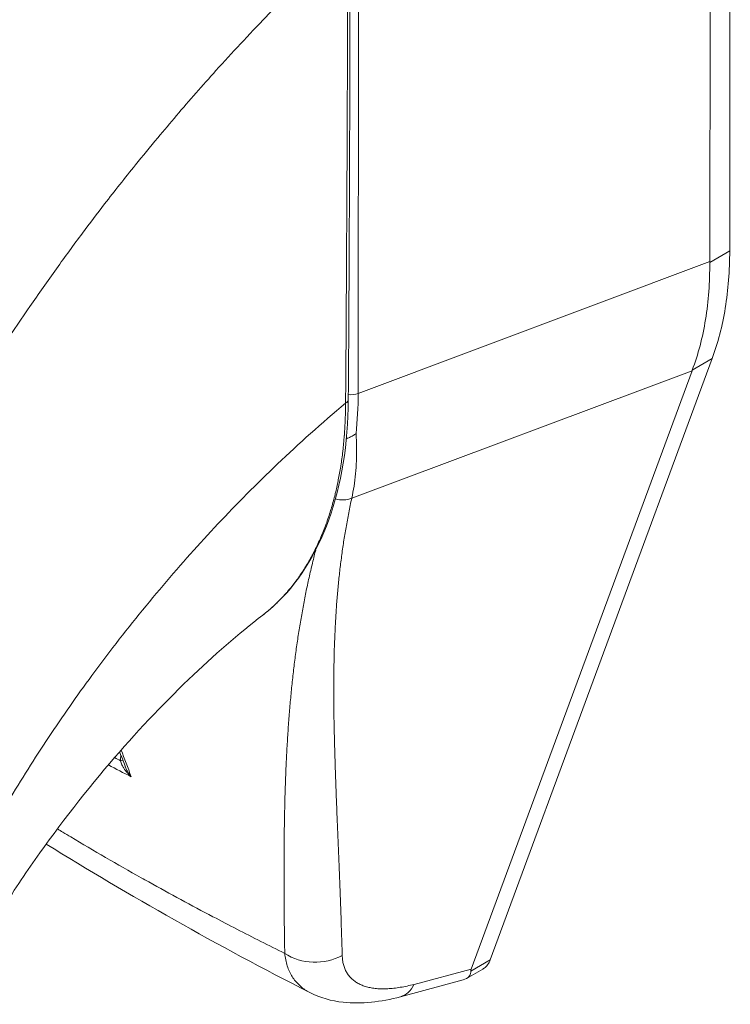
# Model space of a CAD drawing. Header units: inches. Extents: x 24 to 421, y 8 to 260.
# Tile 45 of 56: x 405.982 to 406.954, y 121.594 to 122.942. Entities that reach past the tile are written whole.
import ezdxf

# ---------------------------------------------------------------- set-up
doc = ezdxf.new("R2010")
doc.units = ezdxf.units.IN
doc.header["$LTSCALE"] = 26
doc.header["$MEASUREMENT"] = 0
doc.layers.add('Visible (ANSI)', color=7, linetype='Continuous', lineweight=5)
doc.layers.add('Visible Narrow (ANSI)', color=7, linetype='Continuous', lineweight=5)

msp = doc.modelspace()

# ---------------------------------------------------------------- linework, layer by layer
at = {"layer": 'Visible (ANSI)'}
for p, q in [((406.9535, 122.6254), (406.9543, 123.3844)), ((406.9261, 122.6106), (406.927, 123.3631)), ((406.2545, 122.8766), (406.2545, 122.8766)), ((406.2417, 122.8624), (406.2417, 122.8623)), ((406.6258, 121.6554), (406.9296, 122.478)), ((406.5996, 121.6426), (406.9019, 122.4614)), ((406.3144, 122.1269), (406.3144, 122.1269)), ((406.0791, 122.0423), (406.0791, 122.0423)), ((406.5931, 121.6296), (406.6157, 121.6426)), ((406.5028, 121.6047), (406.5885, 121.6277)), ((406.3787, 121.6105), (406.3787, 121.6105))]:
    msp.add_line(p, q, dxfattribs=at)
for centre, major_axis, ratio, start_param, end_param in [((405.9453, 122.9295), (-0.29, 0.5023), 0.57735, 4.402829, 4.402831), ((405.909, 122.9086), (0.3753, -0.6501), 0.57735, 6.173413, 6.173453), ((405.909, 122.9086), (0.3924, -0.6796), 0.57735, 6.053598, 6.053636), ((406.8663, 121.7728), (-0.2668, -0.1343), 0.106992, 6.16902, 6.237848)]:
    msp.add_ellipse(centre, major_axis=major_axis, ratio=ratio, start_param=start_param, end_param=end_param, dxfattribs=at)
for points in [[(406.4339, 123.0596), (406.4337, 122.8466), (406.433, 122.6338), (406.4315, 122.4215)], [(406.9261, 122.6106), (406.9261, 122.6103), (406.9261, 122.61), (406.9261, 122.6096)], [(406.9022, 122.4622), (406.9021, 122.4619), (406.902, 122.4617), (406.9019, 122.4614)], [(406.1259, 121.9203), (406.1235, 121.9268), (406.121, 121.9334), (406.1185, 121.9399)], [(406.3787, 121.6105), (406.2524, 121.675), (406.1315, 121.743), (406.0181, 121.8137)]]:
    msp.add_open_spline(points, degree=3, dxfattribs=at)
for points, knots in [([(406.9535, 122.6254), (406.9535, 122.5981), (406.9514, 122.5719), (406.9434, 122.5224), (406.9374, 122.4993), (406.9296, 122.478)], [0, 0, 0, 0, 0.294946, 0.294946, 0.5898921, 0.5898921, 0.5898921, 0.5898921]), ([(406.9022, 122.4622), (406.9103, 122.4836), (406.9164, 122.5068), (406.9245, 122.5563), (406.9264, 122.5824), (406.9261, 122.6096)], [-0.5896434, -0.5896434, -0.5896434, -0.5896434, -0.2948439, -0.2948439, 0, 0, 0, 0]), ([(406.4315, 122.4215), (406.4311, 122.3613), (406.4221, 122.3052), (406.3877, 122.21), (406.3621, 122.1695), (406.3247, 122.1352), (406.3196, 122.1309), (406.3144, 122.1269)], [0, 0, 0, 0, 0.647397, 0.647397, 1.290887, 1.290887, 1.387391, 1.387391, 1.387391, 1.387391]), ([(406.4288, 122.3683), (406.4299, 122.3687), (406.431, 122.3691), (406.4337, 122.3703), (406.4354, 122.371), (406.4384, 122.3727), (406.4399, 122.3736), (406.4415, 122.3749), (406.4418, 122.3751), (406.4421, 122.3753)], [0.02324977, 0.02324977, 0.02324977, 0.02324977, 0.03464891, 0.03464891, 0.05076492, 0.05076492, 0.06565697, 0.06565697, 0.06905546, 0.06905546, 0.06905546, 0.06905546]), ([(406.3144, 122.1269), (406.2822, 122.102), (406.2474, 122.072), (406.1766, 122.0041), (406.1399, 121.9651), (406.0667, 121.8794), (406.0297, 121.8313), (405.9792, 121.7583), (405.9627, 121.7329), (405.9474, 121.708)], [0, 0, 0, 0, 0.448146, 0.448146, 0.920661, 0.920661, 1.442505, 1.442505, 1.718271, 1.718271, 1.718271, 1.718271]), ([(406.6258, 121.6554), (406.6249, 121.6528), (406.6226, 121.6484), (406.6188, 121.6446), (406.6164, 121.643), (406.6157, 121.6426)], [0, 0, 0, 0, 0.1629274, 0.3097424, 0.3634826, 0.3634826, 0.3634826, 0.3634826]), ([(406.5885, 121.6277), (406.5922, 121.6287), (406.5951, 121.6305), (406.5988, 121.6353), (406.5993, 121.6379), (406.5991, 121.6399)], [-0.07747124, -0.07747124, -0.07747124, -0.07747124, -0.03979196, -0.03979196, 0, 0, 0, 0]), ([(406.5028, 121.6047), (406.4761, 121.5976), (406.4496, 121.5944), (406.4087, 121.5989), (406.393, 121.6032), (406.3787, 121.6105)], [0, 0, 0, 0, 0.2801977, 0.2801977, 0.4563512, 0.4563512, 0.4563512, 0.4563512])]:
    msp.add_open_spline(points, degree=3, knots=knots, dxfattribs=at)
at = {"layer": 'Visible Narrow (ANSI)'}
for p, q in [((406.445, 122.4303), (406.4457, 123.0854)), ((406.9535, 122.6254), (406.9261, 122.6096)), ((406.445, 122.4303), (406.9261, 122.6106)), ((405.9939, 122.5467), (405.9939, 122.5467)), ((406.9296, 122.478), (406.9022, 122.4622)), ((406.4362, 122.287), (406.9019, 122.4614)), ((406.2308, 122.2277), (406.2308, 122.2277)), ((406.3881, 122.2207), (406.3881, 122.2207)), ((406.081, 122.045), (406.081, 122.045)), ((406.6258, 121.6554), (406.5991, 121.6399)), ((406.5216, 121.6217), (406.5996, 121.6426))]:
    msp.add_line(p, q, dxfattribs=at)
for centre, major_axis, ratio, start_param, end_param in [((405.9092, 122.9086), (-0.2814, 0.4874), 0.57735, 4.361503, 4.361504), ((405.909, 122.9086), (0.2679, -0.464), 0.57735, 1.189663, 1.189665), ((406.4352, 122.4384), (0.0171, 0), 0.578085, 4.269938, 4.269976), ((406.4352, 122.4384), (0.0171, 0), 0.578085, 4.497121, 5.323892), ((406.0189, 122.6794), (-0.3002, 0.5258), 0.575072, 3.81352, 3.928358), ((406.4213, 122.4216), (0.0102, -0.0001), 0.581904, 5.407783, 6.283185), ((406.421, 122.3088), (-0.0276, 0.0084), 0.824437, 1.565358, 2.377313), ((405.9298, 121.9523), (-0.0981, -0.1699), 0.57735, 2.326839, 2.3269), ((405.9177, 121.9593), (-0.0896, -0.1551), 0.57735, 2.051131, 2.051428), ((406.1139, 121.929), (-0.0102, -0.0002), 0.176273, 2.184863, 2.654042), ((406.3867, 121.7101), (-0.0682, -0.0019), 0.852585, 0.880135, 2.111048), ((406.4851, 121.6707), (0.0177, -0.0659), 0.593437, 6.283184, 6.873718)]:
    msp.add_ellipse(centre, major_axis=major_axis, ratio=ratio, start_param=start_param, end_param=end_param, dxfattribs=at)
for points, knots in [([(405.8651, 122.3423), (405.867, 122.3458), (405.8691, 122.3493), (405.8711, 122.3528), (405.886, 122.3785), (405.9018, 122.4047), (405.9188, 122.432), (405.921, 122.4355), (405.9233, 122.4391), (405.9255, 122.4427), (405.9404, 122.4663), (405.9562, 122.4907), (405.9724, 122.5149), (405.98, 122.5263), (405.9878, 122.5378), (405.9955, 122.549), (406.0077, 122.5667), (406.0199, 122.584), (406.032, 122.6009), (406.0439, 122.6175), (406.0557, 122.6336), (406.0675, 122.6494), (406.0777, 122.663), (406.0878, 122.6763), (406.098, 122.6896), (406.1117, 122.7073), (406.1256, 122.7249), (406.1402, 122.7429), (406.1501, 122.7551), (406.1603, 122.7676), (406.1708, 122.7802), (406.1874, 122.8002), (406.2049, 122.8206), (406.2232, 122.8414), (406.232, 122.8515), (406.2411, 122.8617), (406.2504, 122.872), (406.2722, 122.8962), (406.2952, 122.9209), (406.3194, 122.946), (406.3252, 122.952), (406.331, 122.958), (406.3369, 122.964), (406.3664, 122.994), (406.3975, 123.0245), (406.4306, 123.0553)], [0, 0, 0, 0, 0.0152892, 0.0152892, 0.0152892, 0.1281656, 0.1281656, 0.1281656, 0.1428571, 0.1428571, 0.1428571, 0.2397281, 0.2397281, 0.2397281, 0.2857143, 0.2857143, 0.2857143, 0.3578831, 0.3578831, 0.3578831, 0.4285714, 0.4285714, 0.4285714, 0.4897426, 0.4897426, 0.4897426, 0.5714286, 0.5714286, 0.5714286, 0.6267197, 0.6267197, 0.6267197, 0.7142857, 0.7142857, 0.7142857, 0.756805, 0.756805, 0.756805, 0.8571429, 0.8571429, 0.8571429, 0.8810186, 0.8810186, 0.8810186, 1, 1, 1, 1]), ([(406.4278, 122.4169), (406.4282, 122.4692), (406.4286, 122.5216), (406.4288, 122.5716), (406.4291, 122.6217), (406.4294, 122.6695), (406.4296, 122.7206), (406.4299, 122.7717), (406.4301, 122.8263), (406.4303, 122.8812), (406.4304, 122.9361), (406.4305, 122.9914), (406.4306, 123.0553)], [0, 0, 0, 0, 0.25, 0.25, 0.25, 0.5, 0.5, 0.5, 0.75, 0.75, 0.75, 1, 1, 1, 1]), ([(405.8931, 121.7393), (405.9055, 121.7642), (405.9192, 121.7903), (405.9349, 121.8182), (405.9505, 121.8462), (405.968, 121.876), (405.9863, 121.9053), (406.0045, 121.9346), (406.0234, 121.9633), (406.0429, 121.9915), (406.0624, 122.0197), (406.0824, 122.0474), (406.1051, 122.077), (406.1277, 122.1067), (406.1531, 122.1382), (406.178, 122.1676), (406.2029, 122.1971), (406.2274, 122.2244), (406.2531, 122.2517), (406.2788, 122.279), (406.3058, 122.3063), (406.3348, 122.3339), (406.3638, 122.3614), (406.3948, 122.3894), (406.4278, 122.4169)], [0, 0, 0, 0, 0.125, 0.125, 0.125, 0.25, 0.25, 0.25, 0.375, 0.375, 0.375, 0.5, 0.5, 0.5, 0.625, 0.625, 0.625, 0.75, 0.75, 0.75, 0.875, 0.875, 0.875, 1, 1, 1, 1]), ([(406.3144, 122.1269), (406.3146, 122.1271), (406.3149, 122.1272), (406.3151, 122.1274), (406.3161, 122.1282), (406.3172, 122.129), (406.3182, 122.1299), (406.3223, 122.1332), (406.3264, 122.1368), (406.3305, 122.1406), (406.3315, 122.1415), (406.3325, 122.1425), (406.3335, 122.1434), (406.3377, 122.1475), (406.3418, 122.1518), (406.3458, 122.1563), (406.3466, 122.1572), (406.3475, 122.1582), (406.3484, 122.1592), (406.3523, 122.1638), (406.3561, 122.1685), (406.3597, 122.1733), (406.3604, 122.1743), (406.3611, 122.1753), (406.3618, 122.1763), (406.3654, 122.1812), (406.3689, 122.1864), (406.3721, 122.1916), (406.3727, 122.1926), (406.3733, 122.1935), (406.3739, 122.1944), (406.3772, 122.1998), (406.3803, 122.2053), (406.3832, 122.2109), (406.3837, 122.2118), (406.3841, 122.2127), (406.3846, 122.2136), (406.3875, 122.2193), (406.3903, 122.2251), (406.3928, 122.231), (406.3932, 122.2318), (406.3936, 122.2326), (406.3939, 122.2334), (406.3965, 122.2394), (406.3989, 122.2455), (406.4011, 122.2516), (406.4014, 122.2523), (406.4016, 122.253), (406.4019, 122.2538), (406.4041, 122.26), (406.4062, 122.2663), (406.408, 122.2723), (406.4082, 122.273), (406.4084, 122.2736), (406.4085, 122.2742), (406.4104, 122.2803), (406.4119, 122.2861), (406.4134, 122.2919), (406.4135, 122.2924), (406.4136, 122.2929), (406.4137, 122.2934), (406.4151, 122.2992), (406.4164, 122.3049), (406.4176, 122.3107), (406.4177, 122.3111), (406.4178, 122.3115), (406.4178, 122.3119), (406.419, 122.3179), (406.4201, 122.3241), (406.4211, 122.3303), (406.4212, 122.3306), (406.4212, 122.331), (406.4213, 122.3313), (406.4223, 122.3377), (406.4232, 122.3442), (406.424, 122.3509), (406.424, 122.3511), (406.424, 122.3513), (406.424, 122.3516), (406.4248, 122.3584), (406.4255, 122.3653), (406.426, 122.3725), (406.4261, 122.3726), (406.4261, 122.3728), (406.4261, 122.3729), (406.4266, 122.3802), (406.4271, 122.3877), (406.4273, 122.3951), (406.4276, 122.4026), (406.4278, 122.4098), (406.4278, 122.4169)], [0.7009016, 0.7009016, 0.7009016, 0.7009016, 0.7017394, 0.7017394, 0.7017394, 0.7058824, 0.7058824, 0.7058824, 0.7216774, 0.7216774, 0.7216774, 0.7254902, 0.7254902, 0.7254902, 0.7415813, 0.7415813, 0.7415813, 0.745098, 0.745098, 0.745098, 0.7614429, 0.7614429, 0.7614429, 0.7647059, 0.7647059, 0.7647059, 0.781345, 0.781345, 0.781345, 0.7843137, 0.7843137, 0.7843137, 0.8012383, 0.8012383, 0.8012383, 0.8039216, 0.8039216, 0.8039216, 0.8211313, 0.8211313, 0.8211313, 0.8235294, 0.8235294, 0.8235294, 0.841031, 0.841031, 0.841031, 0.8431373, 0.8431373, 0.8431373, 0.8609352, 0.8609352, 0.8609352, 0.8627451, 0.8627451, 0.8627451, 0.8808002, 0.8808002, 0.8808002, 0.8823529, 0.8823529, 0.8823529, 0.9006992, 0.9006992, 0.9006992, 0.9019608, 0.9019608, 0.9019608, 0.9206058, 0.9206058, 0.9206058, 0.9215686, 0.9215686, 0.9215686, 0.9404978, 0.9404978, 0.9404978, 0.9411765, 0.9411765, 0.9411765, 0.9603964, 0.9603964, 0.9603964, 0.9607843, 0.9607843, 0.9607843, 0.9802899, 0.9802899, 0.9802899, 1, 1, 1, 1]), ([(406.4421, 122.3753), (406.4425, 122.3689), (406.4428, 122.3626), (406.4428, 122.3564), (406.4429, 122.3502), (406.4428, 122.3441), (406.4426, 122.338), (406.4424, 122.332), (406.442, 122.3261), (406.4414, 122.3203), (406.4409, 122.3145), (406.4402, 122.3089), (406.4393, 122.3033), (406.4384, 122.2977), (406.4374, 122.2923), (406.4362, 122.287)], [0, 0, 0, 0, 0.2, 0.2, 0.2, 0.4, 0.4, 0.4, 0.6, 0.6, 0.6, 0.8, 0.8, 0.8, 1, 1, 1, 1]), ([(406.4362, 122.287), (406.4347, 122.2803), (406.4334, 122.2736), (406.4321, 122.267), (406.4308, 122.2603), (406.4296, 122.2537), (406.4284, 122.247), (406.4272, 122.2404), (406.4262, 122.2338), (406.4251, 122.2272), (406.4241, 122.2205), (406.4232, 122.2139), (406.4223, 122.2073), (406.4214, 122.2006), (406.4206, 122.194), (406.4198, 122.1874), (406.4191, 122.1807), (406.4184, 122.1741), (406.4177, 122.1674), (406.4171, 122.1607), (406.4165, 122.154), (406.4159, 122.1473), (406.4154, 122.1406), (406.4149, 122.1339), (406.4145, 122.1271), (406.4141, 122.1203), (406.4137, 122.1135), (406.4134, 122.1066), (406.4131, 122.0998), (406.4128, 122.0929), (406.4125, 122.086), (406.4123, 122.079), (406.4121, 122.072), (406.412, 122.0649), (406.4118, 122.0579), (406.4117, 122.0508), (406.4116, 122.0436), (406.4116, 122.0364), (406.4116, 122.0291), (406.4116, 122.0217), (406.4116, 122.0144), (406.4116, 122.007), (406.4117, 121.9994), (406.4118, 121.9919), (406.4119, 121.9843), (406.412, 121.9766), (406.4122, 121.9688), (406.4124, 121.961), (406.4126, 121.953), (406.4128, 121.9451), (406.413, 121.937), (406.4133, 121.9288), (406.4135, 121.9206), (406.4138, 121.9122), (406.4141, 121.9037), (406.4144, 121.8952), (406.4147, 121.8866), (406.4151, 121.8778), (406.4154, 121.869), (406.4158, 121.86), (406.4161, 121.8508), (406.4165, 121.8416), (406.4169, 121.8323), (406.4173, 121.8227), (406.4177, 121.8132), (406.4181, 121.8034), (406.4185, 121.7935), (406.4189, 121.7835), (406.4193, 121.7733), (406.4197, 121.7628), (406.4201, 121.7524), (406.4205, 121.7417), (406.4209, 121.7307), (406.4213, 121.7197), (406.4217, 121.7085), (406.4221, 121.6969), (406.4225, 121.6853), (406.4228, 121.6734), (406.4231, 121.6612)], [0, 0, 0, 0, 0.038462, 0.038462, 0.038462, 0.076923, 0.076923, 0.076923, 0.115385, 0.115385, 0.115385, 0.153846, 0.153846, 0.153846, 0.192308, 0.192308, 0.192308, 0.230769, 0.230769, 0.230769, 0.269231, 0.269231, 0.269231, 0.307692, 0.307692, 0.307692, 0.346154, 0.346154, 0.346154, 0.384615, 0.384615, 0.384615, 0.423077, 0.423077, 0.423077, 0.461538, 0.461538, 0.461538, 0.5, 0.5, 0.5, 0.538462, 0.538462, 0.538462, 0.576923, 0.576923, 0.576923, 0.615385, 0.615385, 0.615385, 0.653846, 0.653846, 0.653846, 0.692308, 0.692308, 0.692308, 0.730769, 0.730769, 0.730769, 0.769231, 0.769231, 0.769231, 0.807692, 0.807692, 0.807692, 0.846154, 0.846154, 0.846154, 0.884615, 0.884615, 0.884615, 0.923077, 0.923077, 0.923077, 0.961538, 0.961538, 0.961538, 1, 1, 1, 1]), ([(406.3869, 122.216), (406.3862, 122.2134), (406.3855, 122.2108), (406.3849, 122.2081), (406.3832, 122.2015), (406.3816, 122.1948), (406.38, 122.1881), (406.3785, 122.1814), (406.377, 122.1747), (406.3755, 122.168), (406.3741, 122.1613), (406.3727, 122.1546), (406.3714, 122.1478), (406.3701, 122.1411), (406.3689, 122.1343), (406.3677, 122.1275), (406.3665, 122.1207), (406.3653, 122.1139), (406.3642, 122.107), (406.3631, 122.1001), (406.3621, 122.0932), (406.3611, 122.0863), (406.3601, 122.0793), (406.3591, 122.0723), (406.3582, 122.0652), (406.3573, 122.0582), (406.3565, 122.051), (406.3557, 122.0439), (406.3549, 122.0367), (406.3541, 122.0294), (406.3534, 122.0221), (406.3527, 122.0147), (406.352, 122.0073), (406.3514, 121.9998), (406.3507, 121.9923), (406.3502, 121.9847), (406.3496, 121.977), (406.3491, 121.9693), (406.3485, 121.9615), (406.3481, 121.9536), (406.3476, 121.9457), (406.3472, 121.9376), (406.3468, 121.9295), (406.3464, 121.9213), (406.346, 121.913), (406.3457, 121.9046), (406.3454, 121.8961), (406.3451, 121.8875), (406.3448, 121.8788), (406.3446, 121.87), (406.3444, 121.8611), (406.3442, 121.852), (406.344, 121.8429), (406.3439, 121.8337), (406.3438, 121.8242), (406.3437, 121.8147), (406.3436, 121.8051), (406.3435, 121.7952), (406.3435, 121.7853), (406.3435, 121.7752), (406.3435, 121.7648), (406.3435, 121.7544), (406.3436, 121.7438), (406.3436, 121.733), (406.3437, 121.7221), (406.3438, 121.7109), (406.344, 121.6995), (406.3441, 121.688), (406.3443, 121.6762), (406.3445, 121.6641)], [0.1387544, 0.1387544, 0.1387544, 0.1387544, 0.1538462, 0.1538462, 0.1538462, 0.1923077, 0.1923077, 0.1923077, 0.2307692, 0.2307692, 0.2307692, 0.2692308, 0.2692308, 0.2692308, 0.3076923, 0.3076923, 0.3076923, 0.3461538, 0.3461538, 0.3461538, 0.3846154, 0.3846154, 0.3846154, 0.4230769, 0.4230769, 0.4230769, 0.4615385, 0.4615385, 0.4615385, 0.5, 0.5, 0.5, 0.5384615, 0.5384615, 0.5384615, 0.5769231, 0.5769231, 0.5769231, 0.6153846, 0.6153846, 0.6153846, 0.6538462, 0.6538462, 0.6538462, 0.6923077, 0.6923077, 0.6923077, 0.7307692, 0.7307692, 0.7307692, 0.7692308, 0.7692308, 0.7692308, 0.8076923, 0.8076923, 0.8076923, 0.8461538, 0.8461538, 0.8461538, 0.8846154, 0.8846154, 0.8846154, 0.9230769, 0.9230769, 0.9230769, 0.9615385, 0.9615385, 0.9615385, 1, 1, 1, 1]), ([(406.1344, 121.9057), (406.1331, 121.9069), (406.1319, 121.908), (406.1308, 121.9092), (406.1297, 121.9103), (406.1287, 121.9115), (406.1277, 121.9126), (406.1268, 121.9137), (406.126, 121.9148), (406.1252, 121.9158), (406.1245, 121.9169), (406.1238, 121.918), (406.1233, 121.919), (406.1227, 121.92), (406.1221, 121.921), (406.1217, 121.922), (406.1212, 121.923), (406.1209, 121.9239), (406.1205, 121.9249), (406.1202, 121.9258), (406.12, 121.9267), (406.1198, 121.9276)], [0, 0, 0, 0, 0.1428571, 0.1428571, 0.1428571, 0.2857143, 0.2857143, 0.2857143, 0.4285714, 0.4285714, 0.4285714, 0.5714286, 0.5714286, 0.5714286, 0.7142857, 0.7142857, 0.7142857, 0.8571429, 0.8571429, 0.8571429, 0.9999993, 0.9999993, 0.9999993, 0.9999993]), ([(406.1344, 121.9057), (406.1332, 121.9072), (406.1321, 121.9087), (406.1311, 121.9102), (406.1301, 121.9117), (406.1293, 121.9131), (406.1285, 121.9145), (406.1278, 121.9159), (406.1271, 121.9173), (406.1266, 121.9187), (406.1264, 121.9192), (406.1261, 121.9197), (406.1259, 121.9203)], [0.0000004, 0.0000004, 0.0000004, 0.0000004, 0.1666667, 0.1666667, 0.1666667, 0.3333333, 0.3333333, 0.3333333, 0.5, 0.5, 0.5, 0.5673985, 0.5673985, 0.5673985, 0.5673985]), ([(406.3445, 121.6641), (406.3226, 121.6749), (406.3009, 121.6859), (406.2791, 121.6972), (406.2682, 121.7028), (406.2573, 121.7084), (406.2463, 121.7142), (406.2171, 121.7296), (406.1876, 121.7455), (406.1584, 121.7618), (406.1549, 121.7637), (406.1514, 121.7657), (406.1479, 121.7676), (406.1153, 121.7859), (406.0832, 121.8045), (406.0516, 121.8234), (406.048, 121.8255), (406.0443, 121.8277), (406.0407, 121.8299), (406.0382, 121.8314), (406.0358, 121.8329), (406.0333, 121.8344)], [0, 0, 0, 0, 0.1332987, 0.1332987, 0.1332987, 0.2, 0.2, 0.2, 0.378562, 0.378562, 0.378562, 0.4, 0.4, 0.4, 0.6, 0.6, 0.6, 0.6231445, 0.6231445, 0.6231445, 0.638917, 0.638917, 0.638917, 0.638917]), ([(406.3445, 121.6641), (406.3448, 121.661), (406.3452, 121.6581), (406.3458, 121.6552), (406.3464, 121.6523), (406.3471, 121.6496), (406.348, 121.6469), (406.3489, 121.6443), (406.3498, 121.6417), (406.351, 121.6393), (406.3521, 121.6368), (406.3533, 121.6345), (406.3547, 121.6323), (406.3561, 121.6301), (406.3576, 121.628), (406.3592, 121.626), (406.3609, 121.624), (406.3626, 121.6221), (406.3645, 121.6204), (406.3664, 121.6186), (406.3683, 121.617), (406.3705, 121.6155), (406.3726, 121.614), (406.3748, 121.6126), (406.3771, 121.6113), (406.3776, 121.611), (406.3781, 121.6107), (406.3787, 121.6105)], [0, 0, 0, 0, 0.0555556, 0.0555556, 0.0555556, 0.1111111, 0.1111111, 0.1111111, 0.1666667, 0.1666667, 0.1666667, 0.2222222, 0.2222222, 0.2222222, 0.2777778, 0.2777778, 0.2777778, 0.3333333, 0.3333333, 0.3333333, 0.3888889, 0.3888889, 0.3888889, 0.4444444, 0.4444444, 0.4444444, 0.4563826, 0.4563826, 0.4563826, 0.4563826]), ([(406.4231, 121.6612), (406.4232, 121.659), (406.4234, 121.6569), (406.4237, 121.6548), (406.4239, 121.6527), (406.4243, 121.6507), (406.4248, 121.6488), (406.4253, 121.6469), (406.4259, 121.6451), (406.4266, 121.6433), (406.4274, 121.6415), (406.4282, 121.6398), (406.4291, 121.6382), (406.43, 121.6366), (406.4311, 121.6351), (406.4322, 121.6337), (406.4333, 121.6322), (406.4346, 121.6309), (406.4359, 121.6296), (406.4372, 121.6283), (406.4386, 121.6271), (406.4402, 121.626), (406.4417, 121.6249), (406.4433, 121.6239), (406.4451, 121.6229), (406.4468, 121.622), (406.4486, 121.6211), (406.4505, 121.6204), (406.4524, 121.6196), (406.4544, 121.6189), (406.4565, 121.6183), (406.4586, 121.6178), (406.4607, 121.6173), (406.463, 121.6169), (406.4652, 121.6165), (406.4676, 121.6161), (406.47, 121.6159), (406.4724, 121.6157), (406.4749, 121.6156), (406.4775, 121.6155), (406.4801, 121.6155), (406.4828, 121.6155), (406.4855, 121.6157), (406.4882, 121.6158), (406.491, 121.616), (406.4939, 121.6163), (406.4968, 121.6167), (406.4997, 121.6171), (406.5027, 121.6176), (406.5058, 121.6181), (406.5088, 121.6187), (406.512, 121.6194), (406.5151, 121.6201), (406.5183, 121.6209), (406.5216, 121.6217)], [0, 0, 0, 0, 0.055556, 0.055556, 0.055556, 0.111111, 0.111111, 0.111111, 0.166667, 0.166667, 0.166667, 0.222222, 0.222222, 0.222222, 0.277778, 0.277778, 0.277778, 0.333333, 0.333333, 0.333333, 0.388889, 0.388889, 0.388889, 0.444444, 0.444444, 0.444444, 0.5, 0.5, 0.5, 0.555556, 0.555556, 0.555556, 0.611111, 0.611111, 0.611111, 0.666667, 0.666667, 0.666667, 0.722222, 0.722222, 0.722222, 0.777778, 0.777778, 0.777778, 0.833333, 0.833333, 0.833333, 0.888889, 0.888889, 0.888889, 0.944444, 0.944444, 0.944444, 1, 1, 1, 1])]:
    msp.add_open_spline(points, degree=3, knots=knots, dxfattribs=at)
for points in [[(406.1198, 121.9276), (406.117, 121.9291), (406.1143, 121.9305), (406.1116, 121.9319)], [(406.1198, 121.9276), (406.1197, 121.9301), (406.1199, 121.9326), (406.1203, 121.9352)], [(406.1206, 121.9423), (406.1252, 121.9304), (406.1297, 121.9182), (406.1344, 121.9057)], [(406.1344, 121.9057), (406.1239, 121.9111), (406.1134, 121.9165), (406.1031, 121.922)]]:
    msp.add_open_spline(points, degree=3, dxfattribs=at)

doc.saveas('drawing.dxf')
